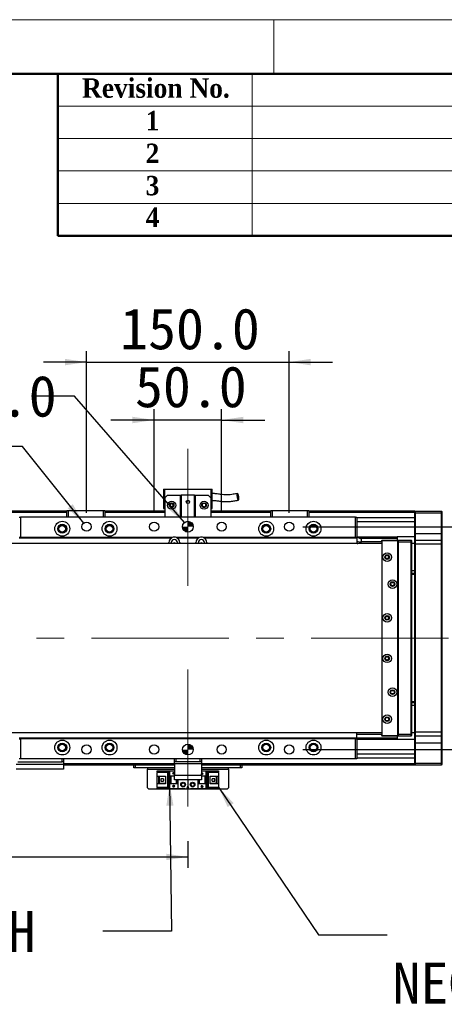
# Model space of a CAD drawing. Header units: millimetres. Extents: x 40 to 3331, y 40 to 2336.
# Tile 11 of 12: x 2292 to 2606, y 1607 to 2336. Entities that reach past the tile are written whole.
import ezdxf

# ---------------------------------------------------------------- set-up
doc = ezdxf.new("R2010")
doc.units = ezdxf.units.MM
doc.header["$LTSCALE"] = 8
doc.linetypes.add('CENTERX2', pattern=[20.32, 12.7, -2.54, 2.54, -2.54])
doc.layers.add('DIMNS', color=7, linetype='Continuous')
doc.styles.add('SLDTEXTSTYLE1', font='timesbd.ttf', dxfattribs={"width": 0.933})
doc.styles.add('SLDTEXTSTYLE10', font='txt')
doc.styles.add('SLDTEXTSTYLE7', font='txt')
doc.styles.add('SLDTEXTSTYLE8', font='txt', dxfattribs={"bigfont": 'bigfont'})
doc.styles.add('SLDTEXTSTYLE9', font='txt', dxfattribs={"bigfont": 'bigfont'})
doc.dimstyles.new('SLDDIMSTYLE0', dxfattribs={"dimtxt": 30.4, "dimasz": 16, "dimexe": 0, "dimexo": 0.0625, "dimgap": 7.6, "dimtad": 2, "dimdec": 1, "dimrnd": 1e-09, "dimzin": 4, "dimdsep": 46, "dimtxsty": 'SLDTEXTSTYLE7', "dimsah": 1, "dimcen": 0.09, "dimadec": 0, "dimazin": 1, "dimtfac": 1, "dimtdec": 1, "dimtmove": 0, "dimatfit": 0, "dimfxl": 0, "dimfrac": 2, "dimtolj": 1, "dimtzin": 12, "dimarcsym": 0})
doc.dimstyles.new('SLDDIMSTYLE1', dxfattribs={"dimtxt": 30.4, "dimasz": 16, "dimexe": 0, "dimexo": 0.0625, "dimgap": 7.6, "dimtad": 2, "dimdec": 1, "dimrnd": 1e-09, "dimzin": 4, "dimdsep": 46, "dimtxsty": 'SLDTEXTSTYLE7', "dimsah": 1, "dimcen": 0.09, "dimadec": 0, "dimazin": 1, "dimtfac": 1, "dimtdec": 1, "dimtofl": 0, "dimtmove": 0, "dimatfit": 3, "dimfxl": 0, "dimfrac": 2, "dimtolj": 1, "dimtzin": 12, "dimarcsym": 0})
doc.dimstyles.new('SLDDIMSTYLE3', dxfattribs={"dimtxt": 0.18, "dimasz": 16, "dimexe": 0, "dimexo": 0.0625, "dimgap": 0, "dimtad": 0, "dimtih": 1, "dimtoh": 1, "dimdec": 0, "dimrnd": 1e-09, "dimzin": 0, "dimdsep": 46, "dimtxsty": 'Standard', "dimsah": 1, "dimcen": 0.09, "dimadec": 0, "dimazin": 0, "dimtfac": 16, "dimtdec": 0, "dimtofl": 0, "dimtmove": 0, "dimatfit": 3, "dimfxl": 0, "dimfrac": 2, "dimtolj": 1, "dimtzin": 0, "dimarcsym": 0})
doc.dimstyles.new('SLDDIMSTYLE5', dxfattribs={"dimtxt": 30.4, "dimasz": 16, "dimexe": 0, "dimexo": 0.0625, "dimgap": 7.6, "dimtad": 0, "dimtih": 1, "dimtoh": 1, "dimdec": 1, "dimrnd": 1e-09, "dimzin": 4, "dimdsep": 46, "dimtxsty": 'SLDTEXTSTYLE7', "dimsah": 1, "dimcen": 0, "dimadec": 0, "dimazin": 1, "dimtfac": 1, "dimtdec": 1, "dimtofl": 0, "dimtmove": 0, "dimatfit": 3, "dimfxl": 0, "dimfrac": 2, "dimtolj": 1, "dimtzin": 12, "dimarcsym": 0})
doc.dimstyles.new('SLDDIMSTYLE6', dxfattribs={"dimtxt": 30.4, "dimasz": 16, "dimexe": 0, "dimexo": 0.0625, "dimgap": 7.6, "dimtad": 0, "dimtih": 1, "dimtoh": 1, "dimdec": 6, "dimrnd": 1e-09, "dimzin": 12, "dimdsep": 46, "dimtxsty": 'SLDTEXTSTYLE7', "dimsah": 1, "dimcen": 0, "dimadec": 0, "dimazin": 3, "dimtfac": 1, "dimtdec": 1, "dimtofl": 0, "dimtmove": 0, "dimatfit": 3, "dimfxl": 0, "dimfrac": 2, "dimtolj": 1, "dimtzin": 12, "dimarcsym": 0})

# ---------------------------------------------------------------- blocks, each defined once
blk = doc.blocks.new('_D_13')
at = {"layer": 'DIMNS'}
for p, q in [((2391.35, 1970.69), (2391.35, 2047.55)), ((2441.35, 1970.69), (2441.35, 2047.55)), ((2391.35, 2039.55), (2359.35, 2039.55)), ((2441.35, 2039.55), (2391.35, 2039.55)), ((2441.35, 2039.55), (2473.35, 2039.55))]:
    blk.add_line(p, q, dxfattribs=at)
for points in [[(2391.35, 2039.55), (2375.35, 2041.95), (2375.35, 2037.15)], [(2441.35, 2039.55), (2457.35, 2037.15), (2457.35, 2041.95)]]:
    blk.add_solid(points, dxfattribs=at)
at = {"layer": 'DIMNS', "insert": (2377.19, 2079.43), "char_height": 30.4, "attachment_point": 1, "style": 'SLDTEXTSTYLE7'}
blk.add_mtext('50.0', dxfattribs=at)
blk = doc.blocks.new('_D_14')
at = {"layer": 'DIMNS'}
for p, q in [((2341.35, 1970.69), (2341.35, 2090.44)), ((2491.35, 1970.69), (2491.35, 2090.44)), ((2341.35, 2082.44), (2309.35, 2082.44)), ((2341.35, 2082.44), (2491.35, 2082.44)), ((2491.35, 2082.44), (2523.35, 2082.44))]:
    blk.add_line(p, q, dxfattribs=at)
for points in [[(2341.35, 2082.44), (2325.35, 2084.84), (2325.35, 2080.04)], [(2491.35, 2082.44), (2507.35, 2080.04), (2507.35, 2084.84)]]:
    blk.add_solid(points, dxfattribs=at)
at = {"layer": 'DIMNS', "insert": (2366.21, 2122.33), "char_height": 30.4, "attachment_point": 1, "style": 'SLDTEXTSTYLE7'}
blk.add_mtext('150.0', dxfattribs=at)
blk = doc.blocks.new('_D_15')
at = {"layer": 'DIMNS'}
for p, q in [((2501.51, 1960.53), (2692.35, 1960.53)), ((2684.35, 1795.53), (2684.35, 1960.53)), ((2501.51, 1795.53), (2692.35, 1795.53))]:
    blk.add_line(p, q, dxfattribs=at)
for points in [[(2684.35, 1960.53), (2681.95, 1944.53), (2686.75, 1944.53)], [(2684.35, 1795.53), (2686.75, 1811.53), (2681.95, 1811.53)]]:
    blk.add_solid(points, dxfattribs=at)
at = {"layer": 'DIMNS', "insert": (2644.46, 1800.45), "char_height": 30.4, "attachment_point": 1, "rotation": 90, "style": 'SLDTEXTSTYLE7'}
blk.add_mtext('165.0', dxfattribs=at)
blk = doc.blocks.new('SW_SYMBOL_HOLE_DEPTH')
at = {"layer": 'DIMNS', "color": 0}
for p, q in [((0, 7000), (6400, 7000)), ((3200, 7000), (3200, 600)), ((800, 4440), (3200, 600)), ((5600, 4440), (3200, 600))]:
    blk.add_line(p, q, dxfattribs=at)
blk = doc.blocks.new('_D_16')
at = {"layer": 'DIMNS'}
for p, q in [((2332.5, 2057.13), (2300.5, 2057.13)), ((2413.73, 1963.55), (2332.5, 2057.13))]:
    blk.add_line(p, q, dxfattribs=at)
blk.add_solid([(2413.73, 1963.55), (2405.05, 1977.2), (2401.43, 1974.06)], dxfattribs=at)
at = {"layer": 'DIMNS', "xscale": 0.004985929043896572, "yscale": 0.004985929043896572, "zscale": 0.004985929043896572}
blk.add_blockref('SW_SYMBOL_HOLE_DEPTH', (2191.99, 2037.01), dxfattribs=at)
at = {"layer": 'DIMNS', "char_height": 30.4, "attachment_point": 1, "style": 'SLDTEXTSTYLE7'}
for s, insert in [('2X ', (1961.86, 2072.45)), ('%%c', (2019.03, 2072.15)), (' 8.0H7 ', (2066, 2072.45)), (' 8.0', (2236.49, 2072.45))]:
    blk.add_mtext(s, dxfattribs=dict(at, insert=insert))
blk = doc.blocks.new('_D_21')
at = {"layer": 'DIMNS'}
for p, q in [((2293.99, 2019.97), (2261.99, 2019.97)), ((2339.23, 1963.19), (2293.99, 2019.97))]:
    blk.add_line(p, q, dxfattribs=at)
blk.add_solid([(2339.23, 1963.19), (2331.14, 1977.2), (2327.38, 1974.21)], dxfattribs=at)
at = {"layer": 'DIMNS', "xscale": 0.004985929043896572, "yscale": 0.004985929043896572, "zscale": 0.004985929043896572}
blk.add_blockref('SW_SYMBOL_HOLE_DEPTH', (2131.53, 1999.85), dxfattribs=at)
at = {"layer": 'DIMNS', "char_height": 30.4, "attachment_point": 1, "style": 'SLDTEXTSTYLE7'}
for s, insert in [('8X  M8 ', (1993.68, 2035.29)), (' 16.0', (2176.03, 2035.29))]:
    blk.add_mtext(s, dxfattribs=dict(at, insert=insert))
blk = doc.blocks.new('_D_22')
at = {"layer": 'DIMNS'}
for p, q in [((436.35, 1729.12), (436.35, 1707.98)), ((2416.35, 1727.57), (2416.35, 1707.98)), ((436.35, 1715.98), (2416.35, 1715.98))]:
    blk.add_line(p, q, dxfattribs=at)
for points in [[(436.35, 1715.98), (452.35, 1713.58), (452.35, 1718.38)], [(2416.35, 1715.98), (2400.35, 1718.38), (2400.35, 1713.58)]]:
    blk.add_solid(points, dxfattribs=at)
at = {"layer": 'DIMNS', "insert": (1301.07, 1755.87), "char_height": 30.4, "attachment_point": 1, "style": 'SLDTEXTSTYLE7'}
blk.add_mtext('1980.0', dxfattribs=at)
blk = doc.blocks.new('SW_NOTE_6')
at = {"layer": 'DIMNS', "color": 0, "char_height": 30.4, "attachment_point": 1}
for s, insert, style in [('  光电原点', (-277.18, 55.21), 'SLDTEXTSTYLE8'), ('HOME SWITCH', (-277.18, 15.01), 'SLDTEXTSTYLE7')]:
    blk.add_mtext(s, dxfattribs=dict(at, insert=insert, style=style))
blk = doc.blocks.new('SW_NOTE_7')
at = {"layer": 'DIMNS', "color": 0, "char_height": 30.4, "attachment_point": 1}
for s, insert, style in [('     光电负限位', (4.05, 17.91), 'SLDTEXTSTYLE9'), ('NEGATIVE LIMIT SWITCH', (4.05, -20.49), 'SLDTEXTSTYLE10')]:
    blk.add_mtext(s, dxfattribs=dict(at, insert=insert, style=style))
blk = doc.blocks.new('SW_DOWELSYMBOL_0')
at = {"linetype": 'Continuous', "lineweight": 18}
h = blk.add_hatch(color=0, dxfattribs=at)
edge = h.paths.add_edge_path(flags=0)
edge.add_arc((0, 0), 4, 180, 270)
edge.add_line((0, -4), (0, 0))
edge.add_line((0, 0), (-4, 0))
h = blk.add_hatch(color=0, dxfattribs=at)
edge = h.paths.add_edge_path(flags=0)
edge.add_arc((0, 0), 4, 0, 90)
edge.add_line((0, 4), (0, 0))
edge.add_line((0, 0), (4, 0))
at = {"layer": 'DIMNS', "color": 0}
blk.add_circle((0, 0), 4, dxfattribs=at)
blk = doc.blocks.new('SW_DOWELSYMBOL_1')
at = {"linetype": 'Continuous', "lineweight": 18}
h = blk.add_hatch(color=0, dxfattribs=at)
edge = h.paths.add_edge_path(flags=0)
edge.add_arc((0, 0), 4, 180, 270)
edge.add_line((0, -4), (0, 0))
edge.add_line((0, 0), (-4, 0))
h = blk.add_hatch(color=0, dxfattribs=at)
edge = h.paths.add_edge_path(flags=0)
edge.add_arc((0, 0), 4, 0, 90)
edge.add_line((0, 4), (0, 0))
edge.add_line((0, 0), (4, 0))
at = {"layer": 'DIMNS', "color": 0}
blk.add_circle((0, 0), 4, dxfattribs=at)

msp = doc.modelspace()

# ---------------------------------------------------------------- linework, layer by layer
at = {"color": 7, "linetype": 'Continuous', "lineweight": 18}
for p, q in [((3320, 2336), (40, 2336)), ((2480, 2336), (2480, 2296)), ((80, 2296), (3280, 2296)), ((2464, 2296), (2464, 2176)), ((2320, 2272), (3280, 2272)), ((2320, 2248), (3280, 2248)), ((2320, 2224), (3280, 2224)), ((2320, 2200), (3280, 2200))]:
    msp.add_line(p, q, dxfattribs=at)
at = {"color": 7, "linetype": 'Continuous', "lineweight": 50}
for p, q in [((3280, 2296), (80, 2296)), ((2320, 2296), (2320, 2176)), ((3280, 2176), (2320, 2176))]:
    msp.add_line(p, q, dxfattribs=at)
at = {"color": 7, "linetype": 'Continuous', "lineweight": 25}
for p, q in [((2398.3486862, 1988.3266009), (2399.3487329, 1988.3266009)), ((2398.3486862, 1988.3266009), (2398.3486862, 1973.926603)), ((2399.3487329, 1981.9266043), (2399.3487329, 1988.3266009)), ((2399.3487329, 1988.3266009), (2433.3486528, 1988.3266009)), ((2401.3487072, 1983.9266009), (2399.3487329, 1981.9266043)), ((2401.3487072, 1983.9266009), (2410.8487339, 1983.9266009)), ((2410.8487339, 1967.5266064), (2410.8487339, 1983.9266009)), ((2410.8487339, 1983.9266009), (2411.3486976, 1983.9266009)), ((2411.3486976, 1983.9266009), (2411.3486976, 1967.5266064)), ((2421.3486881, 1983.9266009), (2411.3486976, 1983.9266009)), ((2421.3486881, 1967.5266064), (2421.3486881, 1983.9266009)), ((2421.3486881, 1983.9266009), (2421.8486518, 1983.9266009)), ((2421.8486518, 1983.9266009), (2421.8486518, 1967.5266064)), ((2421.8486518, 1983.9266009), (2431.3486786, 1983.9266009)), ((2433.3486528, 1981.9266043), (2431.3486786, 1983.9266009)), ((2433.3486528, 1988.3266009), (2434.3486995, 1988.3266009)), ((2433.3486528, 1988.3266009), (2433.3486528, 1981.9266043)), ((2434.3486995, 1973.926603), (2434.3486995, 1988.3266009)), ((2399.3487329, 1981.9266043), (2399.3487329, 1967.5266064)), ((2433.3486528, 1981.9266043), (2433.3486528, 1967.5266064)), ((2326.8487424, 1972.0266006), (525.8486838, 1972.0266006)), ((525.8486838, 1971.8266047), (2326.8487424, 1971.8266047)), ((525.8486838, 1971.6266013), (2326.8487424, 1971.6266013)), ((525.8486838, 1971.5266071), (2326.8487424, 1971.5266071)), ((2326.8487424, 1972.226604), (2327.148673, 1972.5266017)), ((2327.84867, 1972.226604), (2326.8487424, 1972.226604)), ((2326.8487424, 1967.5266064), (2326.8487424, 1972.226604)), ((2327.148673, 1972.5266017), (2327.9730053, 1972.5266017)), ((2327.84867, 1972.226604), (2327.9730053, 1972.5266017)), ((2353.8486929, 1972.226604), (2327.84867, 1972.226604)), ((2327.84867, 1972.226604), (2327.84867, 1967.5266064)), ((2327.9730053, 1972.5266017), (2353.7244768, 1972.5266017)), ((2353.8486929, 1972.226604), (2353.7244768, 1972.5266017)), ((2353.7244768, 1972.5266017), (2354.5486898, 1972.5266017)), ((2354.8487396, 1972.226604), (2353.8486929, 1972.226604)), ((2353.8486929, 1967.5266064), (2353.8486929, 1972.226604)), ((2354.5486898, 1972.5266017), (2354.8487396, 1972.226604)), ((2354.8487396, 1972.226604), (2354.8487396, 1967.5266064)), ((2399.3487329, 1972.0266006), (2354.8487396, 1972.0266006)), ((2354.8487396, 1971.8266047), (2399.3487329, 1971.8266047)), ((2354.8487396, 1971.6266013), (2399.3487329, 1971.6266013)), ((2354.8487396, 1971.5266071), (2399.3487329, 1971.5266071)), ((2398.3486862, 1973.926603), (2399.3487329, 1973.926603)), ((2433.3486528, 1973.926603), (2434.3486995, 1973.926603)), ((2477.8486461, 1972.0266006), (2433.3486528, 1972.0266006)), ((2433.3486528, 1971.8266047), (2456.3486547, 1971.8266047)), ((2433.3486528, 1971.6266013), (2456.3486547, 1971.6266013)), ((2433.3486528, 1971.5266071), (2477.8486461, 1971.5266071)), ((2456.3486547, 1971.8266047), (2456.3486547, 1971.6266013)), ((2456.3486547, 1971.5266071), (2456.3486547, 1971.6266013)), ((2477.8486461, 1972.226604), (2478.1486959, 1972.5266017)), ((2478.8486929, 1972.226604), (2477.8486461, 1972.226604)), ((2477.8486461, 1967.5266064), (2477.8486461, 1972.226604)), ((2478.1486959, 1972.5266017), (2478.9729089, 1972.5266017)), ((2478.8486929, 1972.226604), (2478.9729089, 1972.5266017)), ((2504.8487157, 1972.226604), (2478.8486929, 1972.226604)), ((2478.8486929, 1972.226604), (2478.8486929, 1967.5266064)), ((2478.9729089, 1972.5266017), (2504.7243805, 1972.5266017)), ((2504.7243805, 1972.5266017), (2505.5487127, 1972.5266017)), ((2504.8487157, 1972.226604), (2504.7243805, 1972.5266017)), ((2505.8486433, 1972.226604), (2504.8487157, 1972.226604)), ((2504.8487157, 1967.5266064), (2504.8487157, 1972.226604)), ((2505.5487127, 1972.5266017), (2505.8486433, 1972.226604)), ((2505.8486433, 1972.226604), (2505.8486433, 1967.5266064)), ((2584.3486757, 1972.0266006), (2505.8486433, 1972.0266006)), ((2505.8486433, 1971.5266071), (2584.3486757, 1971.5266071)), ((2584.3486757, 1971.726603), (2584.6487255, 1972.0266006)), ((2584.3486757, 1972.0266006), (2584.3486757, 1971.726603)), ((2584.3486757, 1970.5266051), (2584.3486757, 1971.726603)), ((2584.3486757, 1970.5266051), (2584.6487255, 1970.5266051)), ((2584.3486757, 1955.5266045), (2584.3486757, 1970.5266051)), ((2584.6487255, 1972.0266006), (2584.6487255, 1970.5266051)), ((2584.6487255, 1972.0266006), (2604.048726, 1972.0266006)), ((2604.048726, 1970.5266051), (2584.6487255, 1970.5266051)), ((2584.6487255, 1970.5266051), (2584.6487255, 1955.5266045)), ((2604.048726, 1970.5266051), (2604.048726, 1972.0266006)), ((2604.048726, 1972.0266006), (2604.3486566, 1971.726603)), ((2604.048726, 1970.5266051), (2604.3486566, 1970.5266051)), ((2604.048726, 1955.5266045), (2604.048726, 1970.5266051)), ((2604.3486566, 1971.726603), (2604.3486566, 1970.5266051)), ((2604.3486566, 1970.5266051), (2604.3486566, 1955.5266045)), ((2291.3486929, 1967.5266064), (2292.3487396, 1967.5266064)), ((2292.3487396, 1967.5266064), (2292.3487396, 1952.5266058)), ((2540.3486461, 1967.5266064), (2292.3487396, 1967.5266064)), ((2540.3486461, 1952.5266058), (2540.3486461, 1967.5266064)), ((2540.3486461, 1967.5266064), (2541.3486929, 1967.5266064)), ((2541.3486929, 1967.5266064), (2541.3486929, 1952.5266058)), ((2584.3486757, 1967.0266054), (2541.3486929, 1967.0266054)), ((2584.3486757, 1955.5266045), (2584.6487255, 1955.5266045)), ((2584.3486757, 1950.2266042), (2584.3486757, 1955.5266045)), ((2584.6487255, 1955.5266045), (2584.6487255, 1950.5266018)), ((2584.6487255, 1955.5266045), (2604.048726, 1955.5266045)), ((2604.048726, 1950.5266018), (2604.048726, 1955.5266045)), ((2604.048726, 1955.5266045), (2604.3486566, 1955.5266045)), ((2604.3486566, 1955.5266045), (2604.3486566, 1950.2266042)), ((2559.8486633, 1948.0266042), (292.8487033, 1948.0266042)), ((2292.3487396, 1952.5266058), (2291.3486929, 1952.5266058)), ((2403.9486618, 1952.0266048), (2291.3486929, 1952.0266048)), ((2404.828784, 1952.5266058), (2292.3487396, 1952.5266058)), ((2402.3486347, 1948.0266042), (2402.3486347, 1948.8266028)), ((2404.0986271, 1948.0266042), (2404.0986271, 1948.8266028)), ((2424.8287649, 1952.5266058), (2407.8685016, 1952.5266058)), ((2408.5986585, 1948.8266028), (2408.5986585, 1948.0266042)), ((2423.9486427, 1952.0266048), (2408.7486238, 1952.0266048)), ((2410.3486509, 1948.8266028), (2410.3486509, 1948.0266042)), ((2422.3487348, 1948.0266042), (2422.3487348, 1948.8266028)), ((2424.0987272, 1948.0266042), (2424.0987272, 1948.8266028)), ((2540.3486461, 1952.5266058), (2427.8686018, 1952.5266058)), ((2428.5986395, 1948.8266028), (2428.5986395, 1948.0266042)), ((2541.3486929, 1952.0266048), (2428.7487239, 1952.0266048)), ((2430.3486318, 1948.8266028), (2430.3486318, 1948.0266042)), ((2541.3486929, 1952.5266058), (2540.3486461, 1952.5266058)), ((2541.3486929, 1953.0266068), (2571.3486642, 1953.0266068)), ((2541.3486929, 1952.5266058), (2541.3486929, 1952.0266048)), ((2541.3486929, 1952.0266048), (2541.3486929, 1948.0266042)), ((2571.3486642, 1952.596604), (2542.8335638, 1952.596604)), ((2543.599245, 1952.0225145), (2571.3486642, 1952.0225145)), ((2544.750926, 1948.500625), (2544.9486942, 1951.328776)), ((2559.8486633, 1949.2446921), (2544.8030204, 1949.2446921)), ((2560.1487131, 1950.5266018), (2559.8486633, 1950.2266042)), ((2559.8486633, 1949.5266072), (2559.8486633, 1950.2266042)), ((2560.1487131, 1950.2266042), (2559.8486633, 1950.2266042)), ((2560.3486271, 1950.0266008), (2559.8486633, 1949.5266072)), ((2559.8486633, 1949.5266072), (2559.8486633, 1806.5266005)), ((2560.1487131, 1950.2266042), (2560.1487131, 1950.5266018)), ((2560.1487131, 1950.5266018), (2572.348711, 1950.5266018)), ((2560.1487131, 1950.2266042), (2560.1487131, 1949.8266048)), ((2572.348711, 1950.2266042), (2560.1487131, 1950.2266042)), ((2571.3486642, 1950.0266008), (2560.3486271, 1950.0266008)), ((2571.3486642, 1953.0266068), (2571.3486642, 1952.596604)), ((2584.3486757, 1953.0266068), (2571.3486642, 1953.0266068)), ((2571.3486642, 1952.596604), (2571.3486642, 1952.0225145)), ((2571.3486642, 1952.0225145), (2571.3486642, 1950.5266018)), ((2571.848628, 1949.5266072), (2571.3486642, 1950.0266008)), ((2571.848628, 1806.5266005), (2571.848628, 1949.5266072)), ((2572.348711, 1949.0266062), (2572.348711, 1950.5266018)), ((2572.348711, 1950.5266018), (2581.5486879, 1950.5266018)), ((2581.5486879, 1949.0266062), (2572.348711, 1949.0266062)), ((2572.348711, 1807.0266015), (2572.348711, 1949.0266062)), ((2581.5486879, 1949.0266062), (2581.5486879, 1950.5266018)), ((2581.8487377, 1950.2266042), (2581.5486879, 1950.5266018)), ((2581.5486879, 1807.0266015), (2581.5486879, 1949.0266062)), ((2581.8487377, 1949.0266062), (2581.5486879, 1949.0266062)), ((2581.8487377, 1950.2266042), (2581.8487377, 1949.0266062)), ((2581.8487377, 1949.0266062), (2581.8487377, 1807.0266015)), ((2584.3486757, 1948.0266042), (2581.8487377, 1948.0266042)), ((2584.6487255, 1950.5266018), (2584.3486757, 1950.2266042)), ((2584.3486757, 1947.5266032), (2584.3486757, 1950.2266042)), ((2584.6487255, 1947.5266032), (2584.3486757, 1947.5266032)), ((2584.3486757, 1808.5266046), (2584.3486757, 1947.5266032)), ((2584.6487255, 1950.5266018), (2584.6487255, 1947.5266032)), ((2584.6487255, 1950.5266018), (2604.048726, 1950.5266018)), ((2604.048726, 1947.5266032), (2584.6487255, 1947.5266032)), ((2584.6487255, 1947.5266032), (2584.6487255, 1808.5266046)), ((2604.048726, 1947.5266032), (2604.048726, 1950.5266018)), ((2604.048726, 1950.5266018), (2604.3486566, 1950.2266042)), ((2604.048726, 1947.5266032), (2604.3486566, 1947.5266032)), ((2604.048726, 1808.5266046), (2604.048726, 1947.5266032)), ((2604.3486566, 1950.2266042), (2604.3486566, 1947.5266032)), ((2604.3486566, 1947.5266032), (2604.3486566, 1808.5266046)), ((2581.8487377, 1928.0266046), (2584.3486757, 1928.0266046)), ((2581.8487377, 1926.0266043), (2584.3486757, 1926.0266043)), ((2584.3486757, 1925.0266023), (2581.8487377, 1925.0266023)), ((2581.8487377, 1831.0266055), (2584.3486757, 1831.0266055)), ((2584.3486757, 1830.0266035), (2581.8487377, 1830.0266035)), ((2584.3486757, 1828.0266031), (2581.8487377, 1828.0266031)), ((2584.6487255, 1808.5266046), (2584.3486757, 1808.5266046)), ((2584.3486757, 1805.8266036), (2584.3486757, 1808.5266046)), ((2584.6487255, 1808.5266046), (2604.048726, 1808.5266046)), ((2584.6487255, 1808.5266046), (2584.6487255, 1805.526606)), ((2604.048726, 1808.5266046), (2604.3486566, 1808.5266046)), ((2604.048726, 1805.526606), (2604.048726, 1808.5266046)), ((2604.3486566, 1808.5266046), (2604.3486566, 1805.8266036)), ((292.8487033, 1808.0266036), (2559.8486633, 1808.0266036)), ((2541.3486929, 1804.0266029), (2291.3486929, 1804.0266029)), ((2291.3486929, 1803.5266019), (2292.3487396, 1803.5266019)), ((2292.3487396, 1803.5266019), (2292.3487396, 1788.5266013)), ((2540.3486461, 1803.5266019), (2292.3487396, 1803.5266019)), ((2540.3486461, 1788.5266013), (2540.3486461, 1803.5266019)), ((2540.3486461, 1803.5266019), (2541.3486929, 1803.5266019)), ((2541.3486929, 1804.0266029), (2541.3486929, 1808.0266036)), ((2541.3486929, 1806.8085156), (2559.8486633, 1806.8085156)), ((2571.3486642, 1804.0306933), (2541.3486929, 1804.0306933)), ((2541.3486929, 1804.0266029), (2541.3486929, 1803.5266019)), ((2541.3486929, 1803.5266019), (2541.3486929, 1788.5266013)), ((2571.3486642, 1803.4566037), (2541.3486929, 1803.4566037)), ((2571.3486642, 1803.0266009), (2541.3486929, 1803.0266009)), ((2559.8486633, 1806.5266005), (2560.3486271, 1806.026607)), ((2559.8486633, 1805.8266036), (2559.8486633, 1806.5266005)), ((2559.8486633, 1805.8266036), (2560.1487131, 1805.8266036)), ((2559.8486633, 1805.8266036), (2560.1487131, 1805.526606)), ((2560.1487131, 1806.2266029), (2560.1487131, 1805.8266036)), ((2560.1487131, 1805.8266036), (2572.348711, 1805.8266036)), ((2560.1487131, 1805.526606), (2560.1487131, 1805.8266036)), ((2572.348711, 1805.526606), (2560.1487131, 1805.526606)), ((2560.3486271, 1806.026607), (2571.3486642, 1806.026607)), ((2571.3486642, 1806.026607), (2571.848628, 1806.5266005)), ((2571.3486642, 1805.526606), (2571.3486642, 1804.0306933)), ((2571.3486642, 1804.0306933), (2571.3486642, 1803.4566037)), ((2571.3486642, 1803.4566037), (2571.3486642, 1803.0266009)), ((2584.3486757, 1803.0266009), (2571.3486642, 1803.0266009)), ((2572.348711, 1807.0266015), (2581.5486879, 1807.0266015)), ((2572.348711, 1805.526606), (2572.348711, 1807.0266015)), ((2581.5486879, 1805.526606), (2572.348711, 1805.526606)), ((2581.8487377, 1807.0266015), (2581.5486879, 1807.0266015)), ((2581.5486879, 1805.526606), (2581.5486879, 1807.0266015)), ((2581.8487377, 1805.8266036), (2581.5486879, 1805.526606)), ((2581.8487377, 1808.0266036), (2584.3486757, 1808.0266036)), ((2581.8487377, 1807.0266015), (2581.8487377, 1805.8266036)), ((2584.6487255, 1805.526606), (2584.3486757, 1805.8266036)), ((2584.3486757, 1800.5266033), (2584.3486757, 1805.8266036)), ((2604.048726, 1805.526606), (2584.6487255, 1805.526606)), ((2584.6487255, 1805.526606), (2584.6487255, 1800.5266033)), ((2604.048726, 1805.526606), (2604.3486566, 1805.8266036)), ((2604.048726, 1800.5266033), (2604.048726, 1805.526606)), ((2604.3486566, 1805.8266036), (2604.3486566, 1800.5266033)), ((2584.6487255, 1800.5266033), (2584.3486757, 1800.5266033)), ((2584.3486757, 1785.5266027), (2584.3486757, 1800.5266033)), ((2584.6487255, 1800.5266033), (2604.048726, 1800.5266033)), ((2584.6487255, 1800.5266033), (2584.6487255, 1785.5266027)), ((2604.3486566, 1800.5266033), (2604.048726, 1800.5266033)), ((2604.048726, 1785.5266027), (2604.048726, 1800.5266033)), ((2604.3486566, 1800.5266033), (2604.3486566, 1785.5266027)), ((2290.3486461, 1786.5266047), (2323.3486385, 1786.5266047)), ((2292.3487396, 1788.5266013), (2291.3486929, 1788.5266013)), ((2540.3486461, 1788.5266013), (2292.3487396, 1788.5266013)), ((2323.3486385, 1786.5266047), (2323.3486385, 1788.5266013)), ((2324.3486852, 1786.5266047), (2323.3486385, 1786.5266047)), ((2324.3486852, 1788.5266013), (2324.3486852, 1786.5266047)), ((2324.3486852, 1786.5266047), (2324.3486852, 1784.6932701)), ((2406.3487024, 1786.5266047), (2406.3487024, 1788.5266013)), ((2407.3486299, 1786.5266047), (2406.3487024, 1786.5266047)), ((2406.3487024, 1785.0266017), (2406.3487024, 1786.5266047)), ((2407.3486299, 1788.5266013), (2407.3486299, 1786.5266047)), ((2425.3486366, 1786.5266047), (2407.3486299, 1786.5266047)), ((2425.3486366, 1786.5266047), (2425.3486366, 1788.5266013)), ((2426.3486833, 1786.5266047), (2425.3486366, 1786.5266047)), ((2426.3486833, 1788.5266013), (2426.3486833, 1786.5266047)), ((2426.3486833, 1786.5266047), (2426.3486833, 1785.0266017)), ((2541.3486929, 1788.5266013), (2540.3486461, 1788.5266013)), ((2584.3486757, 1789.0266023), (2541.3486929, 1789.0266023)), ((2289.3487186, 1784.6932701), (2324.3486852, 1784.6932701)), ((2324.3486852, 1781.026601), (2289.3487186, 1781.026601)), ((2324.3486852, 1784.6932701), (2324.3486852, 1781.026601)), ((2406.3487024, 1784.0266071), (2324.3486852, 1784.0266071)), ((2376.348731, 1782.026603), (2376.348731, 1784.0266071)), ((2377.3486585, 1782.026603), (2376.348731, 1782.026603)), ((2377.3486585, 1784.0266071), (2377.3486585, 1782.026603)), ((2406.3487024, 1782.026603), (2377.3486585, 1782.026603)), ((2386.3487215, 1782.026603), (2386.3487215, 1781.026601)), ((2386.3487215, 1767.2266058), (2386.3487215, 1781.026601)), ((2393.6487407, 1778.9266027), (2393.6487407, 1779.7266014)), ((2393.6487407, 1779.7266014), (2402.8487177, 1779.7266014)), ((2402.8487177, 1779.7266014), (2402.8487177, 1776.0266058)), ((2402.8487177, 1779.7266014), (2406.3487024, 1779.7266014)), ((2426.3486833, 1785.0266017), (2406.3487024, 1785.0266017)), ((2406.3487024, 1785.0266017), (2406.3487024, 1776.5266068)), ((2426.3486833, 1785.0266017), (2426.3486833, 1776.5266068)), ((2584.3486757, 1784.0266071), (2426.3486833, 1784.0266071)), ((2455.3487272, 1782.026603), (2426.3486833, 1782.026603)), ((2426.3486833, 1779.7266014), (2429.8486681, 1779.7266014)), ((2429.8486681, 1776.0266058), (2429.8486681, 1779.7266014)), ((2429.8486681, 1779.7266014), (2439.048645, 1779.7266014)), ((2439.048645, 1779.7266014), (2439.048645, 1778.9266027)), ((2446.3486642, 1781.026601), (2446.3486642, 1782.026603)), ((2446.3486642, 1781.026601), (2446.3486642, 1767.2266058)), ((2455.3487272, 1782.026603), (2455.3487272, 1784.0266071)), ((2456.3486547, 1782.026603), (2455.3487272, 1782.026603)), ((2456.3486547, 1784.0266071), (2456.3486547, 1782.026603)), ((2584.6487255, 1785.5266027), (2584.3486757, 1785.5266027)), ((2584.3486757, 1784.3266047), (2584.3486757, 1785.5266027)), ((2584.6487255, 1784.0266071), (2584.3486757, 1784.3266047)), ((2584.3486757, 1784.3266047), (2584.3486757, 1784.0266071)), ((2584.6487255, 1785.5266027), (2604.048726, 1785.5266027)), ((2584.6487255, 1785.5266027), (2584.6487255, 1784.0266071)), ((2604.048726, 1784.0266071), (2584.6487255, 1784.0266071)), ((2604.3486566, 1785.5266027), (2604.048726, 1785.5266027)), ((2604.048726, 1784.0266071), (2604.048726, 1785.5266027)), ((2604.3486566, 1784.3266047), (2604.048726, 1784.0266071)), ((2604.3486566, 1785.5266027), (2604.3486566, 1784.3266047)), ((2401.9486875, 1778.9266027), (2393.6487407, 1778.9266027)), ((2393.6487407, 1778.9266027), (2393.6487407, 1778.4266017)), ((2401.4487238, 1778.4266017), (2393.6487407, 1778.4266017)), ((2393.6487407, 1775.8266024), (2393.6487407, 1778.4266017)), ((2393.6487407, 1775.8266024), (2399.8486967, 1775.8266024)), ((2393.6487407, 1770.2266045), (2393.6487407, 1775.8266024)), ((2394.948718, 1770.2266045), (2394.948718, 1775.8266024)), ((2395.4486818, 1775.4766039), (2395.4486818, 1775.8266024)), ((2399.8486967, 1775.4766039), (2395.4486818, 1775.4766039)), ((2395.4486818, 1770.5766029), (2395.4486818, 1775.4766039)), ((2396.4086742, 1773.8266058), (2396.4086742, 1772.2266011)), ((2398.2486696, 1773.8266058), (2396.4086742, 1773.8266058)), ((2396.4086742, 1772.2266011), (2398.2486696, 1772.2266011)), ((2398.2486696, 1773.8266058), (2398.2486696, 1772.2266011)), ((2399.8486967, 1775.8266024), (2399.8486967, 1770.2266045)), ((2401.4487238, 1778.4266017), (2401.9486875, 1778.9266027)), ((2401.4487238, 1767.6266051), (2401.4487238, 1778.4266017)), ((2401.9486875, 1767.1266041), (2401.9486875, 1778.9266027)), ((2402.8487177, 1776.0266058), (2406.3487024, 1776.0266058)), ((2402.8487177, 1776.0266058), (2402.8487177, 1770.0266011)), ((2403.3486814, 1776.0266058), (2403.3486814, 1770.0266011)), ((2403.6487312, 1776.0266058), (2403.6487312, 1770.0266011)), ((2405.2486391, 1778.2266058), (2405.4486723, 1778.2266058)), ((2405.8487386, 1777.0266004), (2405.2486391, 1778.2266058)), ((2405.4486723, 1778.6266051), (2406.2486858, 1778.6266051)), ((2405.4486723, 1778.2266058), (2405.4486723, 1778.6266051)), ((2406.3487024, 1778.0266024), (2405.8487386, 1777.0266004)), ((2406.2486858, 1778.6266051), (2406.2486858, 1778.2266058)), ((2406.2486858, 1778.2266058), (2406.3487024, 1778.2266058)), ((2406.3487024, 1776.5266068), (2426.3486833, 1776.5266068)), ((2406.3487024, 1773.0266071), (2406.3487024, 1776.5266068)), ((2426.3486833, 1773.0266071), (2406.3487024, 1773.0266071)), ((2408.0486269, 1770.0266011), (2408.0486269, 1773.0266071)), ((2408.3486766, 1770.0266011), (2408.3486766, 1773.0266071)), ((2408.8486404, 1773.0266071), (2408.8486404, 1770.0266011)), ((2416.3486929, 1773.0266071), (2416.3486929, 1768.3266021)), ((2423.8486261, 1770.0266011), (2423.8486261, 1773.0266071)), ((2424.3487091, 1773.0266071), (2424.3487091, 1770.0266011)), ((2424.6486396, 1773.0266071), (2424.6486396, 1770.0266011)), ((2426.3486833, 1777.6266031), (2426.8486471, 1778.6266051)), ((2426.4486999, 1777.4266071), (2426.3486833, 1777.4266071)), ((2426.3486833, 1776.5266068), (2426.3486833, 1773.0266071)), ((2426.3486833, 1776.0266058), (2429.8486681, 1776.0266058)), ((2426.4486999, 1777.0266004), (2426.4486999, 1777.4266071)), ((2427.2487135, 1777.0266004), (2426.4486999, 1777.0266004)), ((2426.8486471, 1778.6266051), (2427.4486274, 1777.4266071)), ((2427.2487135, 1777.4266071), (2427.2487135, 1777.0266004)), ((2427.4486274, 1777.4266071), (2427.2487135, 1777.4266071)), ((2429.0486545, 1770.0266011), (2429.0486545, 1776.0266058)), ((2429.3487043, 1770.0266011), (2429.3487043, 1776.0266058)), ((2429.8486681, 1770.0266011), (2429.8486681, 1776.0266058)), ((2439.048645, 1778.9266027), (2430.7486982, 1778.9266027)), ((2430.7486982, 1778.9266027), (2431.248662, 1778.4266017)), ((2430.7486982, 1778.9266027), (2430.7486982, 1767.1266041)), ((2439.048645, 1778.4266017), (2431.248662, 1778.4266017)), ((2431.248662, 1778.4266017), (2431.248662, 1767.6266051)), ((2432.848689, 1775.8266024), (2439.048645, 1775.8266024)), ((2432.848689, 1770.2266045), (2432.848689, 1775.8266024)), ((2437.2487039, 1775.4766039), (2432.848689, 1775.4766039)), ((2436.2887115, 1773.8266058), (2434.4487161, 1773.8266058)), ((2434.4487161, 1772.2266011), (2434.4487161, 1773.8266058)), ((2434.4487161, 1772.2266011), (2436.2887115, 1772.2266011)), ((2436.2887115, 1772.2266011), (2436.2887115, 1773.8266058)), ((2437.2487039, 1775.8266024), (2437.2487039, 1775.4766039)), ((2437.2487039, 1775.4766039), (2437.2487039, 1770.5766029)), ((2437.7486677, 1775.8266024), (2437.7486677, 1770.2266045)), ((2439.048645, 1778.4266017), (2439.048645, 1778.9266027)), ((2439.048645, 1778.4266017), (2439.048645, 1775.8266024)), ((2439.048645, 1775.8266024), (2439.048645, 1770.2266045)), ((2386.3487215, 1767.2266058), (2387.348649, 1766.2266038)), ((2445.3487367, 1766.2266038), (2387.348649, 1766.2266038)), ((2399.8486967, 1770.2266045), (2393.6487407, 1770.2266045)), ((2393.6487407, 1767.6266051), (2393.6487407, 1770.2266045)), ((2393.6487407, 1767.6266051), (2401.4487238, 1767.6266051)), ((2393.6487407, 1767.6266051), (2393.6487407, 1767.1266041)), ((2393.6487407, 1767.1266041), (2401.9486875, 1767.1266041)), ((2393.6487407, 1766.3266055), (2393.6487407, 1767.1266041)), ((2402.8487177, 1766.3266055), (2393.6487407, 1766.3266055)), ((2395.4486818, 1770.2266045), (2395.4486818, 1770.5766029)), ((2395.4486818, 1770.5766029), (2399.8486967, 1770.5766029)), ((2401.9486875, 1767.1266041), (2401.4487238, 1767.6266051)), ((2408.8486404, 1770.0266011), (2402.8487177, 1770.0266011)), ((2402.8487177, 1770.0266011), (2402.8487177, 1766.3266055)), ((2408.8486404, 1766.3266055), (2402.8487177, 1766.3266055)), ((2405.2486391, 1768.6266072), (2405.4486723, 1768.6266072)), ((2405.8487386, 1767.4266018), (2405.2486391, 1768.6266072)), ((2405.4486723, 1769.0266065), (2406.2486858, 1769.0266065)), ((2405.4486723, 1768.6266072), (2405.4486723, 1769.0266065)), ((2406.448719, 1768.6266072), (2405.8487386, 1767.4266018)), ((2406.2486858, 1769.0266065), (2406.2486858, 1768.6266072)), ((2406.2486858, 1768.6266072), (2406.448719, 1768.6266072)), ((2408.8486404, 1770.0266011), (2408.8486404, 1766.3266055)), ((2414.3487186, 1766.3266055), (2408.8486404, 1766.3266055)), ((2423.8486261, 1766.3266055), (2418.3486671, 1766.3266055)), ((2423.8486261, 1766.3266055), (2423.8486261, 1770.0266011)), ((2429.8486681, 1770.0266011), (2423.8486261, 1770.0266011)), ((2429.8486681, 1766.3266055), (2423.8486261, 1766.3266055)), ((2426.2486667, 1767.8266011), (2426.8486471, 1769.0266065)), ((2426.4486999, 1767.8266011), (2426.2486667, 1767.8266011)), ((2426.4486999, 1767.4266018), (2426.4486999, 1767.8266011)), ((2427.2487135, 1767.4266018), (2426.4486999, 1767.4266018)), ((2426.8486471, 1769.0266065), (2427.4486274, 1767.8266011)), ((2427.2487135, 1767.8266011), (2427.2487135, 1767.4266018)), ((2427.4486274, 1767.8266011), (2427.2487135, 1767.8266011)), ((2429.8486681, 1766.3266055), (2429.8486681, 1770.0266011)), ((2439.048645, 1766.3266055), (2429.8486681, 1766.3266055)), ((2431.248662, 1767.6266051), (2430.7486982, 1767.1266041)), ((2430.7486982, 1767.1266041), (2439.048645, 1767.1266041)), ((2431.248662, 1767.6266051), (2439.048645, 1767.6266051)), ((2432.848689, 1770.5766029), (2437.2487039, 1770.5766029)), ((2439.048645, 1770.2266045), (2432.848689, 1770.2266045)), ((2437.2487039, 1770.5766029), (2437.2487039, 1770.2266045)), ((2439.048645, 1770.2266045), (2439.048645, 1767.6266051)), ((2439.048645, 1767.1266041), (2439.048645, 1767.6266051)), ((2439.048645, 1767.1266041), (2439.048645, 1766.3266055)), ((2445.3487367, 1766.2266038), (2446.3486642, 1767.2266058))]:
    msp.add_line(p, q, dxfattribs=at)
at = {"color": 8, "linetype": 'Continuous', "lineweight": 25}
for p, q in [((2326.8487424, 1971.0266061), (525.8486838, 1971.0266061)), ((2399.3487329, 1971.0266061), (2354.8487396, 1971.0266061)), ((2477.8486461, 1971.0266061), (2433.3486528, 1971.0266061)), ((2584.3486757, 1971.0266061), (2505.8486433, 1971.0266061)), ((2584.3486757, 1964.0266068), (2541.3486929, 1964.0266068)), ((2584.3486757, 1792.0266009), (2541.3486929, 1792.0266009)), ((2406.3487024, 1785.0266017), (2324.3486852, 1785.0266017)), ((2386.3487215, 1781.026601), (2406.3487024, 1781.026601)), ((2584.3486757, 1785.0266017), (2426.3486833, 1785.0266017)), ((2426.3486833, 1781.026601), (2446.3486642, 1781.026601))]:
    msp.add_line(p, q, dxfattribs=at)
at = {"color": 7, "linetype": 'Continuous', "lineweight": 25, "flags": 128}
for points in [[(2544.9486942, 1951.328776), (2544.7776289, 1951.397895), (2544.2904205, 1951.5947319), (2543.5613365, 1951.889313), (2542.7012415, 1952.2367932), (2541.8412656, 1952.5842733), (2541.3486929, 1952.7832783)], [(2544.750926, 1948.500625), (2544.5851059, 1948.5676057), (2544.1057653, 1948.761291), (2543.3647604, 1949.0606926), (2542.4423189, 1949.4333557), (2541.4385767, 1949.8389132), (2541.3486929, 1949.8752273)]]:
    msp.add_lwpolyline(points, dxfattribs=at)
at = {"color": 8, "linetype": 'Continuous', "lineweight": 25, "flags": 128}
msp.add_lwpolyline([(2541.3486929, 1948.3138017), (2541.6263313, 1948.2016183), (2542.0595379, 1948.0266042)], dxfattribs=at)
at = {"color": 7, "linetype": 'Continuous', "lineweight": 25}
for centre, radius in [((2404.3486833, 1976.426604), 3), ((2404.3486833, 1976.426604), 1.7), ((2404.3486833, 1976.426604), 1.6), ((2416.3486833, 1978.926604), 1.25), ((2428.3486833, 1976.426604), 3), ((2428.3486833, 1976.426604), 1.7), ((2428.3486833, 1976.426604), 1.6), ((2323.3486833, 1959.026604), 5.5), ((2323.3486833, 1959.026604), 3.3), ((2323.3486833, 1959.026604), 3), ((2323.3486833, 1959.026604), 2.4585), ((2341.3486833, 1960.526604), 3.4), ((2358.3486833, 1959.026604), 5.5), ((2358.3486833, 1959.026604), 3.3), ((2358.3486833, 1959.026604), 3), ((2358.3486833, 1959.026604), 2.4585), ((2391.3486833, 1960.526604), 3.4), ((2416.3486833, 1960.526604), 4), ((2441.3486833, 1960.526604), 3.4), ((2474.3486833, 1959.026604), 5.5), ((2474.3486833, 1959.026604), 3.3), ((2474.3486833, 1959.026604), 3), ((2474.3486833, 1959.026604), 2.4585), ((2491.3486833, 1960.526604), 3.4), ((2509.3486833, 1959.026604), 5.5), ((2509.3486833, 1959.026604), 3.3), ((2509.3486833, 1959.026604), 3), ((2509.3486833, 1959.026604), 2.4585), ((2563.8486833, 1938.026604), 3.15), ((2563.8486833, 1938.026604), 1.7), ((2563.8486833, 1938.026604), 1.6), ((2563.8486833, 1938.026604), 1.25), ((2567.8486833, 1918.026604), 3.15), ((2567.8486833, 1918.026604), 1.7), ((2567.8486833, 1918.026604), 1.6), ((2567.8486833, 1918.026604), 1.25), ((2563.8486833, 1893.026604), 3.15), ((2563.8486833, 1893.026604), 1.7), ((2563.8486833, 1893.026604), 1.6), ((2563.8486833, 1893.026604), 1.25), ((2563.8486833, 1863.026604), 3.15), ((2563.8486833, 1863.026604), 1.7), ((2563.8486833, 1863.026604), 1.6), ((2563.8486833, 1863.026604), 1.25), ((2567.8486833, 1838.026604), 3.15), ((2567.8486833, 1838.026604), 1.7), ((2567.8486833, 1838.026604), 1.6), ((2567.8486833, 1838.026604), 1.25), ((2563.8486833, 1818.026604), 3.15), ((2563.8486833, 1818.026604), 1.7), ((2563.8486833, 1818.026604), 1.6), ((2563.8486833, 1818.026604), 1.25), ((2323.3486833, 1797.026604), 5.5), ((2358.3486833, 1797.026604), 5.5), ((2474.3486833, 1797.026604), 5.5), ((2509.3486833, 1797.026604), 5.5), ((2323.3486833, 1797.026604), 3.3), ((2323.3486833, 1797.026604), 3), ((2323.3486833, 1797.026604), 2.4585), ((2341.3486833, 1795.526604), 3.4), ((2358.3486833, 1797.026604), 3.3), ((2358.3486833, 1797.026604), 3), ((2358.3486833, 1797.026604), 2.4585), ((2391.3486833, 1795.526604), 3.4), ((2416.3486833, 1795.526604), 4), ((2441.3486833, 1795.526604), 3.4), ((2474.3486833, 1797.026604), 3.3), ((2474.3486833, 1797.026604), 3), ((2474.3486833, 1797.026604), 2.4585), ((2491.3486833, 1795.526604), 3.4), ((2509.3486833, 1797.026604), 3.3), ((2509.3486833, 1797.026604), 3), ((2509.3486833, 1797.026604), 2.4585), ((2412.8486833, 1769.526604), 1.75), ((2412.8486833, 1769.526604), 1.25), ((2419.8486833, 1769.526604), 1.75), ((2419.8486833, 1769.526604), 1.25)]:
    msp.add_circle(centre, radius, dxfattribs=at)
for centre, radius, start, end in [((2406.3486833, 1948.826604), 4, 126.8698976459, 180), ((2406.3486833, 1948.826604), 2.25, 0, 180), ((2406.3486833, 1948.826604), 4, 67.6683549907, 112.3316450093), ((2406.3486833, 1946.926604), 1.65, 90, 138.1896851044), ((2406.3486833, 1946.926604), 1.65, 41.8103148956, 90), ((2406.3486833, 1948.826604), 4, 0, 53.1301023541), ((2426.3486833, 1948.826604), 4, 126.8698976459, 180), ((2426.3486833, 1948.826604), 2.25, 0, 180), ((2426.3486833, 1948.826604), 4, 67.6683549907, 112.3316450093), ((2426.3486833, 1946.926604), 1.65, 90, 138.1896851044), ((2426.3486833, 1946.926604), 1.65, 41.8103148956, 90), ((2426.3486833, 1948.826604), 4, 0, 53.1301023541), ((2542.1630459, 1950.9046155), 1.82, 30.1224828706, 105.8673084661), ((2541.6912289, 1949.7368274), 3.3, 328.7850945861, 338.0000000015), ((2414.3486833, 1768.326604), 2, 270, 0), ((2418.3486833, 1768.326604), 2, 180, 270)]:
    msp.add_arc(centre, radius, start, end, dxfattribs=at)
for points, knots in [([(2453.0904264, 1985.0780584), (2452.0461403, 1984.9121794), (2450.2260498, 1984.6230682), (2447.8475595, 1984.2522521), (2446.0370216, 1984.1080008), (2444.4528006, 1984.0799093), (2442.6829247, 1984.1599543), (2440.8283071, 1984.3818588), (2438.9308249, 1984.6679089), (2437.41107, 1984.8896089), (2435.9906039, 1985.0247182), (2435.0467971, 1985.0772371), (2434.4895366, 1985.0547749), (2434.3486995, 1985.0490979)], [0, 0, 0, 0, 0.172819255, 0.3012074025, 0.3945056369, 0.4621977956, 0.5503030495, 0.6704373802, 0.7542672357, 0.8531355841, 0.9124955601, 0.9778849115, 1, 1, 1, 1]), ([(2452.7087183, 1983.9160062), (2452.7350519, 1984.1651068), (2452.7877783, 1984.6638668), (2452.9656762, 1985.068752), (2453.1882743, 1985.1100625), (2453.4202567, 1984.8299332), (2453.6360856, 1984.3190363), (2453.8233936, 1983.6256729), (2453.9637713, 1982.8184112), (2454.0411831, 1981.9791281), (2454.0452599, 1981.2003331), (2453.9724778, 1980.5794975), (2453.8311834, 1980.1886712), (2453.6321536, 1980.1016726), (2453.431217, 1980.2058589), (2453.2415052, 1980.5503204), (2453.0716478, 1981.0813007), (2452.9203962, 1981.81491), (2452.809022, 1982.5611077), (2452.7353325, 1983.1051181), (2452.7071892, 1983.3640823), (2452.695383, 1983.4491085), (2452.6953792, 1983.4714355), (2452.694335, 1983.5456063), (2452.6969076, 1983.7017345), (2452.7041878, 1983.8338128), (2452.7087183, 1983.9160062)], [0, 0, 0, 0, 0.0648169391, 0.1297793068, 0.189731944, 0.2426190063, 0.2944125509, 0.3462426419, 0.3987242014, 0.4521992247, 0.5066005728, 0.5614518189, 0.6160518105, 0.669772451, 0.7270678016, 0.7653773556, 0.8036911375, 0.8589085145, 0.9142287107, 0.9495537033, 0.9640011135, 0.9648505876, 0.9657585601, 0.968709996, 0.9805279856, 1, 1, 1, 1]), ([(2404.136178, 1975.2964221), (2404.0072354, 1975.318002), (2403.748782, 1975.361257), (2403.4102577, 1975.5846228), (2403.1504209, 1975.9038644), (2403.0016531, 1976.3064806), (2402.9889527, 1976.7504461), (2403.1240967, 1977.187209), (2403.3831079, 1977.558837), (2403.6271034, 1977.7218419), (2403.7413568, 1977.7981706)], [0, 0, 0, 0, 0.11538452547, 0.2312774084, 0.35178704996, 0.47702074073, 0.60653214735, 0.74024448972, 0.87836685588, 1, 1, 1, 1]), ([(2404.3487281, 1975.276529), (2404.3527413, 1975.2765441), (2404.4729651, 1975.2769973), (2404.7105378, 1975.31614), (2405.0263881, 1975.4755132), (2405.2803316, 1975.7223127), (2405.4485831, 1976.0338411), (2405.5158204, 1976.381501), (2405.4755704, 1976.7332944), (2405.3318825, 1977.0568789), (2405.0978669, 1977.3225788), (2404.7949796, 1977.5059627), (2404.451007, 1977.5900393), (2404.0976617, 1977.5671916), (2403.7673874, 1977.4395619), (2403.4904921, 1977.2188807), (2403.292564, 1976.9252866), (2403.1917317, 1976.5858554), (2403.1971854, 1976.2319428), (2403.3083864, 1975.8954176), (2403.515417, 1975.6095638), (2403.7978794, 1975.3915103), (2404.0234048, 1975.3281201), (2404.136178, 1975.2964221)], [0, 0, 0, 0, 0.0017236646, 0.0516364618, 0.1015437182, 0.1514553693, 0.2013695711, 0.25128649, 0.3012015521, 0.3511134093, 0.4010242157, 0.450938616, 0.5008520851, 0.5507724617, 0.6006845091, 0.6505983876, 0.7005120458, 0.7504257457, 0.8003366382, 0.8502503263, 0.9001584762, 0.9500745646, 1, 1, 1, 1]), ([(2404.9559803, 1977.7981706), (2405.0874195, 1977.7080539), (2405.3563221, 1977.5236903), (2405.6166423, 1977.0998785), (2405.7234349, 1976.6243799), (2405.6608377, 1976.1556688), (2405.4495194, 1975.7515372), (2405.12475, 1975.4571997), (2404.8068262, 1975.3235236), (2404.6153304, 1975.3023879), (2404.5612783, 1975.2964221)], [0, 0, 0, 0, 0.1408070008, 0.2880674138, 0.4304438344, 0.5679519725, 0.700609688, 0.8284958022, 0.951590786, 1, 1, 1, 1]), ([(2428.2203884, 1975.2938963), (2428.1641612, 1975.2960311), (2427.970801, 1975.3033723), (2427.6446918, 1975.415075), (2427.3031684, 1975.6848009), (2427.0663883, 1976.0714135), (2426.9733193, 1976.5317296), (2427.0464439, 1977.0127929), (2427.2874422, 1977.4526808), (2427.5588447, 1977.6931837), (2427.7233685, 1977.7877979), (2427.7414055, 1977.7981706)], [0, 0, 0, 0, 0.0488644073, 0.1680404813, 0.2919243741, 0.4205480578, 0.5539635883, 0.6921682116, 0.8349364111, 0.9819038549, 1, 1, 1, 1]), ([(2428.1361074, 1975.2964221), (2428.0043504, 1975.3355437), (2427.7587129, 1975.408479), (2427.4855665, 1975.6447452), (2427.3183902, 1975.8921463), (2427.2183244, 1976.1600649), (2427.19441, 1976.3697128), (2427.200634, 1976.5014979), (2427.203172, 1976.527217), (2427.2035942, 1976.532488), (2427.2038017, 1976.5344413), (2427.203771, 1976.535039), (2427.2037715, 1976.5348937), (2427.2037716, 1976.5348799)], [0, 0, 0, 0, 0.2369285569, 0.4417112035, 0.6142369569, 0.7545061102, 0.9380792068, 0.9829627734, 0.9897871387, 0.9952068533, 0.9975513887, 0.9997680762, 1, 1, 1, 1]), ([(2428.5612077, 1975.2964221), (2428.700689, 1975.3209887), (2428.9798956, 1975.3701649), (2429.3320467, 1975.6238014), (2429.5825608, 1975.9697569), (2429.7065689, 1976.3802227), (2429.6968125, 1976.8081703), (2429.5567605, 1977.210759), (2429.3083013, 1977.5618572), (2429.0734946, 1977.7193715), (2428.9560289, 1977.7981706)], [0, 0, 0, 0, 0.1248146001, 0.2498476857, 0.3748684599, 0.4998645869, 0.624848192, 0.7498365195, 0.8748517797, 1, 1, 1, 1]), ([(2434.3486995, 1980.04084), (2434.7178261, 1980.0568619), (2435.6053538, 1980.0953849), (2436.976601, 1979.9159006), (2438.3931289, 1979.7151227), (2439.6690063, 1979.5228121), (2440.7692129, 1979.3756932), (2441.7221796, 1979.2702283), (2442.9678384, 1979.161447), (2444.7965169, 1979.084139), (2447.3962476, 1979.1823702), (2450.3954093, 1979.6008491), (2452.5335135, 1979.9501419), (2453.6612005, 1980.1343672)], [0, 0, 0, 0, 0.0561689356, 0.1350525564, 0.2093699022, 0.275829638, 0.3326414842, 0.3788425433, 0.4216829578, 0.5224866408, 0.6560442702, 0.8185895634, 1, 1, 1, 1]), ([(2403.9486618, 1952.0266048), (2404.0809312, 1952.1188232), (2404.3081141, 1952.2772154), (2404.5748534, 1952.4136066), (2404.7262032, 1952.4833045), (2404.7968242, 1952.5134073), (2404.8260583, 1952.5254924), (2404.8280965, 1952.526325), (2404.828784, 1952.5266058)], [0, 0, 0, 0, 0.40080270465, 0.68840936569, 0.79798238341, 0.90842376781, 0.96911403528, 1, 1, 1, 1]), ([(2407.8685016, 1952.5266058), (2407.8711862, 1952.5255195), (2407.8773137, 1952.5230399), (2407.9349205, 1952.4989791), (2408.0809096, 1952.4341509), (2408.3687455, 1952.2901837), (2408.608124, 1952.1240907), (2408.7486238, 1952.0266048)], [0, 0, 0, 0, 0.0601649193, 0.1373242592, 0.2750819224, 0.5745197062, 1, 1, 1, 1]), ([(2423.9486427, 1952.0266048), (2423.9681828, 1952.0410829), (2424.1254467, 1952.1576066), (2424.3571274, 1952.3014377), (2424.6182517, 1952.4348905), (2424.7532137, 1952.4950769), (2424.8170278, 1952.5218066), (2424.8288428, 1952.5265664), (2424.8287676, 1952.5266044), (2424.8287649, 1952.5266058)], [0, 0, 0, 0, 0.0606378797, 0.4880297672, 0.677160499, 0.8679439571, 0.9324281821, 0.9975115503, 1, 1, 1, 1]), ([(2427.8686018, 1952.5266058), (2427.8708391, 1952.5256909), (2427.8760579, 1952.5235567), (2427.9276954, 1952.5020169), (2428.0624287, 1952.4428451), (2428.3414113, 1952.3033258), (2428.5924746, 1952.1429374), (2428.7407445, 1952.0325458), (2428.7487239, 1952.0266048)], [0, 0, 0, 0, 0.0553571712, 0.129122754, 0.2586788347, 0.539130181, 0.9751972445, 1, 1, 1, 1])]:
    msp.add_open_spline(points, degree=3, knots=knots, dxfattribs=at)
at = {"layer": 'DIMNS', "linetype": 'CENTERX2', "lineweight": 18}
for p, q in [((2416.3486833, 2018.326604), (2416.3486833, 1901.226604)), ((2609.1958361, 1878.026604), (234.195054, 1878.026604)), ((2416.3486833, 1854.826604), (2416.3486833, 1737.726604))]:
    msp.add_line(p, q, dxfattribs=at)

# ---------------------------------------------------------------- block references
at = {"layer": 'DIMNS'}
for name, p in [('SW_DOWELSYMBOL_1', (2416.3486833, 1960.526604)), ('SW_DOWELSYMBOL_0', (2416.3486833, 1795.526604)), ('SW_NOTE_6', (2353.4607907, 1660.9505991)), ('SW_NOTE_7', (2563.7884615, 1658.2911119))]:
    msp.add_blockref(name, p, dxfattribs=at)

# ---------------------------------------------------------------- texts
at = {"color": 7, "linetype": 'Continuous', "lineweight": 0, "char_height": 14.4, "attachment_point": 1, "style": 'SLDTEXTSTYLE1'}
for s, insert in [('Revision No.', (2337.9920233, 2292.5852783)), ('1', (2385.098183, 2268.3996922)), ('2', (2385.098183, 2244.2041255)), ('3', (2385.098183, 2220.3615997)), ('4', (2385.098183, 2196.9306144))]:
    msp.add_mtext(s, dxfattribs=dict(at, insert=insert))

# ---------------------------------------------------------------- dimensions: what is measured, and where the dimension line sits
at = {"layer": 'DIMNS'}
for base, p1, angle, picture, middle in [((2491.3486833, 2082.4426643), (2341.3486833, 1960.526604), 0, '_D_14', (2414.6417346, 2082.4426643)), ((2684.3486833, 1960.526604), (2491.3486833, 1795.526604), 90, '_D_15', (2684.3486833, 1848.8761606))]:
    dim = msp.add_linear_dim(base=base, p1=p1, p2=(2491.3486833, 1960.526604), angle=angle, dimstyle='SLDDIMSTYLE0', dxfattribs=at)
    dim.commit()
    dim.dimension.update_dxf_attribs({"geometry": picture, "text_midpoint": middle, "dimtype": 160})
for base, p1, p2, dimstyle, picture, middle in [((2391.3486833, 2039.5454398), (2441.3486833, 1960.526604), (2391.3486833, 1960.526604), 'SLDDIMSTYLE0', '_D_13', (2414.6417346, 2039.5454398)), ((2416.3486833, 1715.9775819), (436.3486833, 1739.280143), (2416.3486833, 1737.726604), 'SLDDIMSTYLE1', '_D_22', (1360.472755, 1715.9775819))]:
    dim = msp.add_linear_dim(base=base, p1=p1, p2=p2, dimstyle=dimstyle, dxfattribs=at)
    dim.commit()
    dim.dimension.update_dxf_attribs({"geometry": picture, "text_midpoint": middle, "dimtype": 160})
dim = msp.add_diameter_dim_2p(p1=(2418.9706994, 1957.5058373), p2=(2413.7266672, 1963.5473707), text='2X <>H7 {\\fGDT;x} 8.0\\P', dimstyle='SLDDIMSTYLE5', dxfattribs=at)
dim.commit()
dim.dimension.update_dxf_attribs({"geometry": '_D_16', "text_midpoint": (2131.1772503, 2057.1317152), "dimtype": 163})
dim = msp.add_diameter_dim_2p(p1=(2343.4671477, 1957.8672604), p2=(2339.2302189, 1963.1859476), text='8X  M8 {\\fGDT;x} 16.0\\P', dimstyle='SLDDIMSTYLE6', override={"dimpost": '<>'}, dxfattribs=at)
dim.commit()
dim.dimension.update_dxf_attribs({"geometry": '_D_21', "text_midpoint": (2127.8354609, 2019.9711679), "dimtype": 163})

# ---------------------------------------------------------------- leaders
for points in [[(2402.8486833, 1770.026604), (2404.2607907, 1660.9505991), (2353.4607907, 1660.9505991)], [(2439.0486833, 1767.626604), (2512.9884615, 1658.2911119), (2563.7884615, 1658.2911119)]]:
    msp.add_leader(points, dimstyle='SLDDIMSTYLE3', dxfattribs=at)

doc.saveas('drawing.dxf')
